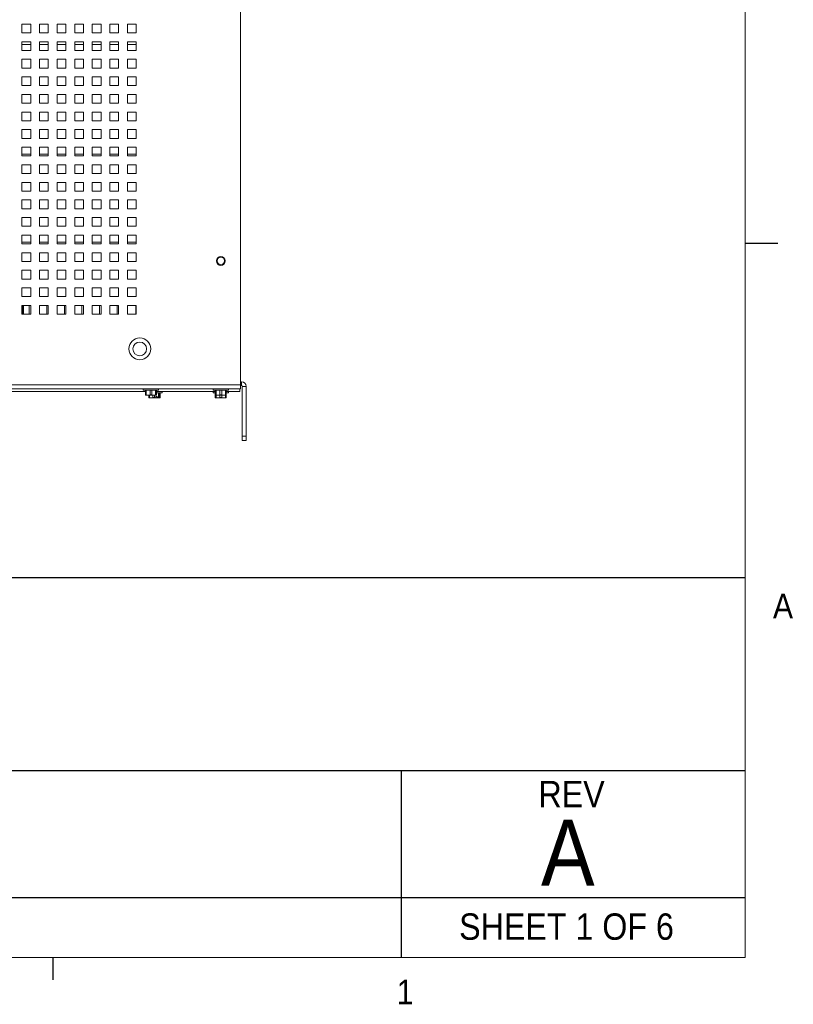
# Model space of a CAD drawing. Header units: inches. Extents: x 1 to 109, y 1 to 85.
# Tile 33 of 65: x 94 to 109, y 1 to 20. Entities that reach past the tile are written whole.
import ezdxf

# ---------------------------------------------------------------- set-up
doc = ezdxf.new("R2010")
doc.units = ezdxf.units.IN
doc.header["$MEASUREMENT"] = 0
doc.layers.add('FORMAT', color=7, linetype='Continuous')
doc.styles.add('SLDTEXTSTYLE0', font='GOTHIC.TTF', dxfattribs={"width": 0.913})

msp = doc.modelspace()

# ---------------------------------------------------------------- linework, layer by layer
at = {"color": 7, "linetype": 'Continuous', "lineweight": 15, "ltscale": 5}
for p, q in [((98.0491, 30.4192), (98.0491, 12.9104)), ((94.07, 19.7481), (93.9033, 19.7481)), ((93.9033, 19.7481), (93.9033, 19.5814)), ((94.07, 19.5814), (94.07, 19.7481)), ((94.4033, 19.7481), (94.2366, 19.7481)), ((94.2366, 19.7481), (94.2366, 19.5814)), ((94.4033, 19.5814), (94.4033, 19.7481)), ((94.7366, 19.7481), (94.57, 19.7481)), ((94.57, 19.7481), (94.57, 19.5814)), ((94.7366, 19.5814), (94.7366, 19.7481)), ((95.07, 19.7481), (94.9033, 19.7481)), ((94.9033, 19.7481), (94.9033, 19.5814)), ((95.07, 19.5814), (95.07, 19.7481)), ((95.4033, 19.7481), (95.2366, 19.7481)), ((95.2366, 19.7481), (95.2366, 19.5814)), ((95.4033, 19.5814), (95.4033, 19.7481)), ((95.7366, 19.7481), (95.57, 19.7481)), ((95.57, 19.7481), (95.57, 19.5814)), ((95.7366, 19.5814), (95.7366, 19.7481)), ((96.07, 19.7481), (95.9033, 19.7481)), ((95.9033, 19.7481), (95.9033, 19.5814)), ((96.07, 19.5814), (96.07, 19.7481)), ((93.9033, 19.5814), (94.07, 19.5814)), ((94.07, 19.4148), (93.9033, 19.4148)), ((93.9033, 19.4148), (93.9033, 19.2481)), ((94.07, 19.2481), (94.07, 19.4148)), ((94.2366, 19.5814), (94.4033, 19.5814)), ((94.4033, 19.4148), (94.2366, 19.4148)), ((94.2366, 19.4148), (94.2366, 19.2481)), ((94.4033, 19.2481), (94.4033, 19.4148)), ((94.57, 19.5814), (94.7366, 19.5814)), ((94.7366, 19.4148), (94.57, 19.4148)), ((94.57, 19.4148), (94.57, 19.2481)), ((94.7366, 19.2481), (94.7366, 19.4148)), ((94.9033, 19.5814), (95.07, 19.5814)), ((95.07, 19.4148), (94.9033, 19.4148)), ((94.9033, 19.4148), (94.9033, 19.2481)), ((95.07, 19.2481), (95.07, 19.4148)), ((95.2366, 19.5814), (95.4033, 19.5814)), ((95.4033, 19.4148), (95.2366, 19.4148)), ((95.2366, 19.4148), (95.2366, 19.2481)), ((95.4033, 19.2481), (95.4033, 19.4148)), ((95.57, 19.5814), (95.7366, 19.5814)), ((95.7366, 19.4148), (95.57, 19.4148)), ((95.57, 19.4148), (95.57, 19.2481)), ((95.7366, 19.2481), (95.7366, 19.4148)), ((95.9033, 19.5814), (96.07, 19.5814)), ((96.07, 19.4148), (95.9033, 19.4148)), ((95.9033, 19.4148), (95.9033, 19.2481)), ((96.07, 19.2481), (96.07, 19.4148)), ((93.9033, 19.2481), (94.07, 19.2481)), ((94.2366, 19.2481), (94.4033, 19.2481)), ((94.57, 19.2481), (94.7366, 19.2481)), ((94.9033, 19.2481), (95.07, 19.2481)), ((95.2366, 19.2481), (95.4033, 19.2481)), ((95.57, 19.2481), (95.7366, 19.2481)), ((95.9033, 19.2481), (96.07, 19.2481)), ((94.07, 19.0814), (93.9033, 19.0814)), ((93.9033, 19.0814), (93.9033, 18.9148)), ((94.07, 18.9148), (94.07, 19.0814)), ((94.4033, 19.0814), (94.2366, 19.0814)), ((94.2366, 19.0814), (94.2366, 18.9148)), ((94.4033, 18.9148), (94.4033, 19.0814)), ((94.7366, 19.0814), (94.57, 19.0814)), ((94.57, 19.0814), (94.57, 18.9148)), ((94.7366, 18.9148), (94.7366, 19.0814)), ((95.07, 19.0814), (94.9033, 19.0814)), ((94.9033, 19.0814), (94.9033, 18.9148)), ((95.07, 18.9148), (95.07, 19.0814)), ((95.4033, 19.0814), (95.2366, 19.0814)), ((95.2366, 19.0814), (95.2366, 18.9148)), ((95.4033, 18.9148), (95.4033, 19.0814)), ((95.7366, 19.0814), (95.57, 19.0814)), ((95.57, 19.0814), (95.57, 18.9148)), ((95.7366, 18.9148), (95.7366, 19.0814)), ((96.07, 19.0814), (95.9033, 19.0814)), ((95.9033, 19.0814), (95.9033, 18.9148)), ((96.07, 18.9148), (96.07, 19.0814)), ((93.9033, 18.9148), (94.07, 18.9148)), ((94.2366, 18.9148), (94.4033, 18.9148)), ((94.57, 18.9148), (94.7366, 18.9148)), ((94.9033, 18.9148), (95.07, 18.9148)), ((95.2366, 18.9148), (95.4033, 18.9148)), ((95.57, 18.9148), (95.7366, 18.9148)), ((95.9033, 18.9148), (96.07, 18.9148)), ((94.07, 18.7481), (93.9033, 18.7481)), ((93.9033, 18.7481), (93.9033, 18.5814)), ((94.07, 18.5814), (94.07, 18.7481)), ((94.4033, 18.7481), (94.2366, 18.7481)), ((94.2366, 18.7481), (94.2366, 18.5814)), ((94.4033, 18.5814), (94.4033, 18.7481)), ((94.7366, 18.7481), (94.57, 18.7481)), ((94.57, 18.7481), (94.57, 18.5814)), ((94.7366, 18.5814), (94.7366, 18.7481)), ((95.07, 18.7481), (94.9033, 18.7481)), ((94.9033, 18.7481), (94.9033, 18.5814)), ((95.07, 18.5814), (95.07, 18.7481)), ((95.4033, 18.7481), (95.2366, 18.7481)), ((95.2366, 18.7481), (95.2366, 18.5814)), ((95.4033, 18.5814), (95.4033, 18.7481)), ((95.7366, 18.7481), (95.57, 18.7481)), ((95.57, 18.7481), (95.57, 18.5814)), ((95.7366, 18.5814), (95.7366, 18.7481)), ((96.07, 18.7481), (95.9033, 18.7481)), ((95.9033, 18.7481), (95.9033, 18.5814)), ((96.07, 18.5814), (96.07, 18.7481)), ((93.9033, 18.5814), (94.07, 18.5814)), ((94.2366, 18.5814), (94.4033, 18.5814)), ((94.57, 18.5814), (94.7366, 18.5814)), ((94.9033, 18.5814), (95.07, 18.5814)), ((95.2366, 18.5814), (95.4033, 18.5814)), ((95.57, 18.5814), (95.7366, 18.5814)), ((95.9033, 18.5814), (96.07, 18.5814)), ((94.07, 18.4148), (93.9033, 18.4148)), ((93.9033, 18.4148), (93.9033, 18.2481)), ((94.07, 18.2481), (94.07, 18.4148)), ((94.4033, 18.4148), (94.2366, 18.4148)), ((94.2366, 18.4148), (94.2366, 18.2481)), ((94.4033, 18.2481), (94.4033, 18.4148)), ((94.7366, 18.4148), (94.57, 18.4148)), ((94.57, 18.4148), (94.57, 18.2481)), ((94.7366, 18.2481), (94.7366, 18.4148)), ((95.07, 18.4148), (94.9033, 18.4148)), ((94.9033, 18.4148), (94.9033, 18.2481)), ((95.07, 18.2481), (95.07, 18.4148)), ((95.4033, 18.4148), (95.2366, 18.4148)), ((95.2366, 18.4148), (95.2366, 18.2481)), ((95.4033, 18.2481), (95.4033, 18.4148)), ((95.7366, 18.4148), (95.57, 18.4148)), ((95.57, 18.4148), (95.57, 18.2481)), ((95.7366, 18.2481), (95.7366, 18.4148)), ((96.07, 18.4148), (95.9033, 18.4148)), ((95.9033, 18.4148), (95.9033, 18.2481)), ((96.07, 18.2481), (96.07, 18.4148)), ((93.9033, 18.2481), (94.07, 18.2481)), ((94.2366, 18.2481), (94.4033, 18.2481)), ((94.57, 18.2481), (94.7366, 18.2481)), ((94.9033, 18.2481), (95.07, 18.2481)), ((95.2366, 18.2481), (95.4033, 18.2481)), ((95.57, 18.2481), (95.7366, 18.2481)), ((95.9033, 18.2481), (96.07, 18.2481)), ((94.07, 18.0814), (93.9033, 18.0814)), ((93.9033, 18.0814), (93.9033, 17.9148)), ((94.07, 17.9148), (94.07, 18.0814)), ((94.4033, 18.0814), (94.2366, 18.0814)), ((94.2366, 18.0814), (94.2366, 17.9148)), ((94.4033, 17.9148), (94.4033, 18.0814)), ((94.7366, 18.0814), (94.57, 18.0814)), ((94.57, 18.0814), (94.57, 17.9148)), ((94.7366, 17.9148), (94.7366, 18.0814)), ((95.07, 18.0814), (94.9033, 18.0814)), ((94.9033, 18.0814), (94.9033, 17.9148)), ((95.07, 17.9148), (95.07, 18.0814)), ((95.4033, 18.0814), (95.2366, 18.0814)), ((95.2366, 18.0814), (95.2366, 17.9148)), ((95.4033, 17.9148), (95.4033, 18.0814)), ((95.7366, 18.0814), (95.57, 18.0814)), ((95.57, 18.0814), (95.57, 17.9148)), ((95.7366, 17.9148), (95.7366, 18.0814)), ((96.07, 18.0814), (95.9033, 18.0814)), ((95.9033, 18.0814), (95.9033, 17.9148)), ((96.07, 17.9148), (96.07, 18.0814)), ((93.9033, 17.9148), (94.07, 17.9148)), ((94.07, 17.7481), (93.9033, 17.7481)), ((93.9033, 17.7481), (93.9033, 17.5814)), ((94.07, 17.5814), (94.07, 17.7481)), ((94.2366, 17.9148), (94.4033, 17.9148)), ((94.4033, 17.7481), (94.2366, 17.7481)), ((94.2366, 17.7481), (94.2366, 17.5814)), ((94.4033, 17.5814), (94.4033, 17.7481)), ((94.57, 17.9148), (94.7366, 17.9148)), ((94.7366, 17.7481), (94.57, 17.7481)), ((94.57, 17.7481), (94.57, 17.5814)), ((94.7366, 17.5814), (94.7366, 17.7481)), ((94.9033, 17.9148), (95.07, 17.9148)), ((95.07, 17.7481), (94.9033, 17.7481)), ((94.9033, 17.7481), (94.9033, 17.5814)), ((95.07, 17.5814), (95.07, 17.7481)), ((95.2366, 17.9148), (95.4033, 17.9148)), ((95.4033, 17.7481), (95.2366, 17.7481)), ((95.2366, 17.7481), (95.2366, 17.5814)), ((95.4033, 17.5814), (95.4033, 17.7481)), ((95.57, 17.9148), (95.7366, 17.9148)), ((95.7366, 17.7481), (95.57, 17.7481)), ((95.57, 17.7481), (95.57, 17.5814)), ((95.7366, 17.5814), (95.7366, 17.7481)), ((95.9033, 17.9148), (96.07, 17.9148)), ((96.07, 17.7481), (95.9033, 17.7481)), ((95.9033, 17.7481), (95.9033, 17.5814)), ((96.07, 17.5814), (96.07, 17.7481)), ((93.9033, 17.5814), (94.07, 17.5814)), ((94.2366, 17.5814), (94.4033, 17.5814)), ((94.57, 17.5814), (94.7366, 17.5814)), ((94.9033, 17.5814), (95.07, 17.5814)), ((95.2366, 17.5814), (95.4033, 17.5814)), ((95.57, 17.5814), (95.7366, 17.5814)), ((95.9033, 17.5814), (96.07, 17.5814)), ((94.07, 17.4148), (93.9033, 17.4148)), ((93.9033, 17.4148), (93.9033, 17.2481)), ((94.07, 17.2481), (94.07, 17.4148)), ((94.4033, 17.4148), (94.2366, 17.4148)), ((94.2366, 17.4148), (94.2366, 17.2481)), ((94.4033, 17.2481), (94.4033, 17.4148)), ((94.7366, 17.4148), (94.57, 17.4148)), ((94.57, 17.4148), (94.57, 17.2481)), ((94.7366, 17.2481), (94.7366, 17.4148)), ((95.07, 17.4148), (94.9033, 17.4148)), ((94.9033, 17.4148), (94.9033, 17.2481)), ((95.07, 17.2481), (95.07, 17.4148)), ((95.4033, 17.4148), (95.2366, 17.4148)), ((95.2366, 17.4148), (95.2366, 17.2481)), ((95.4033, 17.2481), (95.4033, 17.4148)), ((95.7366, 17.4148), (95.57, 17.4148)), ((95.57, 17.4148), (95.57, 17.2481)), ((95.7366, 17.2481), (95.7366, 17.4148)), ((96.07, 17.4148), (95.9033, 17.4148)), ((95.9033, 17.4148), (95.9033, 17.2481)), ((96.07, 17.2481), (96.07, 17.4148)), ((93.9033, 17.2481), (94.07, 17.2481)), ((94.2366, 17.2481), (94.4033, 17.2481)), ((94.57, 17.2481), (94.7366, 17.2481)), ((94.9033, 17.2481), (95.07, 17.2481)), ((95.2366, 17.2481), (95.4033, 17.2481)), ((95.57, 17.2481), (95.7366, 17.2481)), ((95.9033, 17.2481), (96.07, 17.2481)), ((94.07, 17.0814), (93.9033, 17.0814)), ((93.9033, 17.0814), (93.9033, 16.9148)), ((94.07, 16.9148), (94.07, 17.0814)), ((94.4033, 17.0814), (94.2366, 17.0814)), ((94.2366, 17.0814), (94.2366, 16.9148)), ((94.4033, 16.9148), (94.4033, 17.0814)), ((94.7366, 17.0814), (94.57, 17.0814)), ((94.57, 17.0814), (94.57, 16.9148)), ((94.7366, 16.9148), (94.7366, 17.0814)), ((95.07, 17.0814), (94.9033, 17.0814)), ((94.9033, 17.0814), (94.9033, 16.9148)), ((95.07, 16.9148), (95.07, 17.0814)), ((95.4033, 17.0814), (95.2366, 17.0814)), ((95.2366, 17.0814), (95.2366, 16.9148)), ((95.4033, 16.9148), (95.4033, 17.0814)), ((95.7366, 17.0814), (95.57, 17.0814)), ((95.57, 17.0814), (95.57, 16.9148)), ((95.7366, 16.9148), (95.7366, 17.0814)), ((96.07, 17.0814), (95.9033, 17.0814)), ((95.9033, 17.0814), (95.9033, 16.9148)), ((96.07, 16.9148), (96.07, 17.0814)), ((93.9033, 16.9148), (94.07, 16.9148)), ((94.2366, 16.9148), (94.4033, 16.9148)), ((94.57, 16.9148), (94.7366, 16.9148)), ((94.9033, 16.9148), (95.07, 16.9148)), ((95.2366, 16.9148), (95.4033, 16.9148)), ((95.57, 16.9148), (95.7366, 16.9148)), ((95.9033, 16.9148), (96.07, 16.9148)), ((94.07, 16.7481), (93.9033, 16.7481)), ((93.9033, 16.7481), (93.9033, 16.5814)), ((94.07, 16.5814), (94.07, 16.7481)), ((94.4033, 16.7481), (94.2366, 16.7481)), ((94.2366, 16.7481), (94.2366, 16.5814)), ((94.4033, 16.5814), (94.4033, 16.7481)), ((94.7366, 16.7481), (94.57, 16.7481)), ((94.57, 16.7481), (94.57, 16.5814)), ((94.7366, 16.5814), (94.7366, 16.7481)), ((95.07, 16.7481), (94.9033, 16.7481)), ((94.9033, 16.7481), (94.9033, 16.5814)), ((95.07, 16.5814), (95.07, 16.7481)), ((95.4033, 16.7481), (95.2366, 16.7481)), ((95.2366, 16.7481), (95.2366, 16.5814)), ((95.4033, 16.5814), (95.4033, 16.7481)), ((95.7366, 16.7481), (95.57, 16.7481)), ((95.57, 16.7481), (95.57, 16.5814)), ((95.7366, 16.5814), (95.7366, 16.7481)), ((96.07, 16.7481), (95.9033, 16.7481)), ((95.9033, 16.7481), (95.9033, 16.5814)), ((96.07, 16.5814), (96.07, 16.7481)), ((93.9033, 16.5814), (94.07, 16.5814)), ((94.2366, 16.5814), (94.4033, 16.5814)), ((94.57, 16.5814), (94.7366, 16.5814)), ((94.9033, 16.5814), (95.07, 16.5814)), ((95.2366, 16.5814), (95.4033, 16.5814)), ((95.57, 16.5814), (95.7366, 16.5814)), ((95.9033, 16.5814), (96.07, 16.5814)), ((94.07, 16.4148), (93.9033, 16.4148)), ((93.9033, 16.4148), (93.9033, 16.2481)), ((93.9033, 16.2481), (94.07, 16.2481)), ((94.07, 16.2481), (94.07, 16.4148)), ((94.4033, 16.4148), (94.2366, 16.4148)), ((94.2366, 16.4148), (94.2366, 16.2481)), ((94.2366, 16.2481), (94.4033, 16.2481)), ((94.4033, 16.2481), (94.4033, 16.4148)), ((94.7366, 16.4148), (94.57, 16.4148)), ((94.57, 16.4148), (94.57, 16.2481)), ((94.57, 16.2481), (94.7366, 16.2481)), ((94.7366, 16.2481), (94.7366, 16.4148)), ((95.07, 16.4148), (94.9033, 16.4148)), ((94.9033, 16.4148), (94.9033, 16.2481)), ((94.9033, 16.2481), (95.07, 16.2481)), ((95.07, 16.2481), (95.07, 16.4148)), ((95.4033, 16.4148), (95.2366, 16.4148)), ((95.2366, 16.4148), (95.2366, 16.2481)), ((95.2366, 16.2481), (95.4033, 16.2481)), ((95.4033, 16.2481), (95.4033, 16.4148)), ((95.7366, 16.4148), (95.57, 16.4148)), ((95.57, 16.4148), (95.57, 16.2481)), ((95.57, 16.2481), (95.7366, 16.2481)), ((95.7366, 16.2481), (95.7366, 16.4148)), ((96.07, 16.4148), (95.9033, 16.4148)), ((95.9033, 16.4148), (95.9033, 16.2481)), ((95.9033, 16.2481), (96.07, 16.2481)), ((96.07, 16.2481), (96.07, 16.4148)), ((94.07, 16.0814), (93.9033, 16.0814)), ((93.9033, 16.0814), (93.9033, 15.9148)), ((94.07, 15.9148), (94.07, 16.0814)), ((94.4033, 16.0814), (94.2366, 16.0814)), ((94.2366, 16.0814), (94.2366, 15.9148)), ((94.4033, 15.9148), (94.4033, 16.0814)), ((94.7366, 16.0814), (94.57, 16.0814)), ((94.57, 16.0814), (94.57, 15.9148)), ((94.7366, 15.9148), (94.7366, 16.0814)), ((95.07, 16.0814), (94.9033, 16.0814)), ((94.9033, 16.0814), (94.9033, 15.9148)), ((95.07, 15.9148), (95.07, 16.0814)), ((95.4033, 16.0814), (95.2366, 16.0814)), ((95.2366, 16.0814), (95.2366, 15.9148)), ((95.4033, 15.9148), (95.4033, 16.0814)), ((95.7366, 16.0814), (95.57, 16.0814)), ((95.57, 16.0814), (95.57, 15.9148)), ((95.7366, 15.9148), (95.7366, 16.0814)), ((96.07, 16.0814), (95.9033, 16.0814)), ((95.9033, 16.0814), (95.9033, 15.9148)), ((96.07, 15.9148), (96.07, 16.0814)), ((93.9033, 15.9148), (94.07, 15.9148)), ((94.2366, 15.9148), (94.4033, 15.9148)), ((94.57, 15.9148), (94.7366, 15.9148)), ((94.9033, 15.9148), (95.07, 15.9148)), ((95.2366, 15.9148), (95.4033, 15.9148)), ((95.57, 15.9148), (95.7366, 15.9148)), ((95.9033, 15.9148), (96.07, 15.9148)), ((94.07, 15.7481), (93.9033, 15.7481)), ((93.9033, 15.7481), (93.9033, 15.5814)), ((94.07, 15.5814), (94.07, 15.7481)), ((94.4033, 15.7481), (94.2366, 15.7481)), ((94.2366, 15.7481), (94.2366, 15.5814)), ((94.4033, 15.5814), (94.4033, 15.7481)), ((94.7366, 15.7481), (94.57, 15.7481)), ((94.57, 15.7481), (94.57, 15.5814)), ((94.7366, 15.5814), (94.7366, 15.7481)), ((95.07, 15.7481), (94.9033, 15.7481)), ((94.9033, 15.7481), (94.9033, 15.5814)), ((95.07, 15.5814), (95.07, 15.7481)), ((95.4033, 15.7481), (95.2366, 15.7481)), ((95.2366, 15.7481), (95.2366, 15.5814)), ((95.4033, 15.5814), (95.4033, 15.7481)), ((95.7366, 15.7481), (95.57, 15.7481)), ((95.57, 15.7481), (95.57, 15.5814)), ((95.7366, 15.5814), (95.7366, 15.7481)), ((96.07, 15.7481), (95.9033, 15.7481)), ((95.9033, 15.7481), (95.9033, 15.5814)), ((96.07, 15.5814), (96.07, 15.7481)), ((94.07, 15.6139), (93.9033, 15.6139)), ((93.9033, 15.5814), (94.07, 15.5814)), ((94.4033, 15.6139), (94.2366, 15.6139)), ((94.2366, 15.5814), (94.4033, 15.5814)), ((94.7366, 15.6139), (94.57, 15.6139)), ((94.57, 15.5814), (94.7366, 15.5814)), ((95.07, 15.6139), (94.9033, 15.6139)), ((94.9033, 15.5814), (95.07, 15.5814)), ((95.4033, 15.6139), (95.2366, 15.6139)), ((95.2366, 15.5814), (95.4033, 15.5814)), ((95.7366, 15.6139), (95.57, 15.6139)), ((95.57, 15.5814), (95.7366, 15.5814)), ((96.07, 15.6139), (95.9033, 15.6139)), ((95.9033, 15.5814), (96.07, 15.5814)), ((94.07, 15.4148), (93.9033, 15.4148)), ((93.9033, 15.4148), (93.9033, 15.2481)), ((94.07, 15.2481), (94.07, 15.4148)), ((94.4033, 15.4148), (94.2366, 15.4148)), ((94.2366, 15.4148), (94.2366, 15.2481)), ((94.4033, 15.2481), (94.4033, 15.4148)), ((94.7366, 15.4148), (94.57, 15.4148)), ((94.57, 15.4148), (94.57, 15.2481)), ((94.7366, 15.2481), (94.7366, 15.4148)), ((95.07, 15.4148), (94.9033, 15.4148)), ((94.9033, 15.4148), (94.9033, 15.2481)), ((95.07, 15.2481), (95.07, 15.4148)), ((95.4033, 15.4148), (95.2366, 15.4148)), ((95.2366, 15.4148), (95.2366, 15.2481)), ((95.4033, 15.2481), (95.4033, 15.4148)), ((95.7366, 15.4148), (95.57, 15.4148)), ((95.57, 15.4148), (95.57, 15.2481)), ((95.7366, 15.2481), (95.7366, 15.4148)), ((96.07, 15.4148), (95.9033, 15.4148)), ((95.9033, 15.4148), (95.9033, 15.2481)), ((96.07, 15.2481), (96.07, 15.4148)), ((93.9033, 15.2481), (94.07, 15.2481)), ((94.2366, 15.2481), (94.4033, 15.2481)), ((94.57, 15.2481), (94.7366, 15.2481)), ((94.9033, 15.2481), (95.07, 15.2481)), ((95.2366, 15.2481), (95.4033, 15.2481)), ((95.57, 15.2481), (95.7366, 15.2481)), ((95.9033, 15.2481), (96.07, 15.2481)), ((94.07, 15.0814), (93.9033, 15.0814)), ((93.9033, 15.0814), (93.9033, 14.9148)), ((94.07, 14.9148), (94.07, 15.0814)), ((94.4033, 15.0814), (94.2366, 15.0814)), ((94.2366, 15.0814), (94.2366, 14.9148)), ((94.4033, 14.9148), (94.4033, 15.0814)), ((94.7366, 15.0814), (94.57, 15.0814)), ((94.57, 15.0814), (94.57, 14.9148)), ((94.7366, 14.9148), (94.7366, 15.0814)), ((95.07, 15.0814), (94.9033, 15.0814)), ((94.9033, 15.0814), (94.9033, 14.9148)), ((95.07, 14.9148), (95.07, 15.0814)), ((95.4033, 15.0814), (95.2366, 15.0814)), ((95.2366, 15.0814), (95.2366, 14.9148)), ((95.4033, 14.9148), (95.4033, 15.0814)), ((95.7366, 15.0814), (95.57, 15.0814)), ((95.57, 15.0814), (95.57, 14.9148)), ((95.7366, 14.9148), (95.7366, 15.0814)), ((96.07, 15.0814), (95.9033, 15.0814)), ((95.9033, 15.0814), (95.9033, 14.9148)), ((96.07, 14.9148), (96.07, 15.0814)), ((93.9033, 14.9148), (94.07, 14.9148)), ((94.07, 14.7481), (93.9033, 14.7481)), ((93.9033, 14.7481), (93.9033, 14.5814)), ((94.07, 14.5814), (94.07, 14.7481)), ((94.2366, 14.9148), (94.4033, 14.9148)), ((94.4033, 14.7481), (94.2366, 14.7481)), ((94.2366, 14.7481), (94.2366, 14.5814)), ((94.4033, 14.5814), (94.4033, 14.7481)), ((94.57, 14.9148), (94.7366, 14.9148)), ((94.7366, 14.7481), (94.57, 14.7481)), ((94.57, 14.7481), (94.57, 14.5814)), ((94.7366, 14.5814), (94.7366, 14.7481)), ((94.9033, 14.9148), (95.07, 14.9148)), ((95.07, 14.7481), (94.9033, 14.7481)), ((94.9033, 14.7481), (94.9033, 14.5814)), ((95.07, 14.5814), (95.07, 14.7481)), ((95.2366, 14.9148), (95.4033, 14.9148)), ((95.4033, 14.7481), (95.2366, 14.7481)), ((95.2366, 14.7481), (95.2366, 14.5814)), ((95.4033, 14.5814), (95.4033, 14.7481)), ((95.57, 14.9148), (95.7366, 14.9148)), ((95.7366, 14.7481), (95.57, 14.7481)), ((95.57, 14.7481), (95.57, 14.5814)), ((95.7366, 14.5814), (95.7366, 14.7481)), ((95.9033, 14.9148), (96.07, 14.9148)), ((96.07, 14.7481), (95.9033, 14.7481)), ((95.9033, 14.7481), (95.9033, 14.5814)), ((96.07, 14.5814), (96.07, 14.7481)), ((93.9033, 14.5814), (94.07, 14.5814)), ((94.2366, 14.5814), (94.4033, 14.5814)), ((94.57, 14.5814), (94.7366, 14.5814)), ((94.9033, 14.5814), (95.07, 14.5814)), ((95.2366, 14.5814), (95.4033, 14.5814)), ((95.57, 14.5814), (95.7366, 14.5814)), ((95.9033, 14.5814), (96.07, 14.5814)), ((94.07, 14.4148), (93.9033, 14.4148)), ((93.9033, 14.4148), (93.9033, 14.2481)), ((93.9308, 14.2481), (93.9308, 14.4148)), ((94.0408, 14.4148), (94.0408, 14.2483)), ((94.07, 14.2481), (94.07, 14.4148)), ((94.4033, 14.4148), (94.2366, 14.4148)), ((94.2366, 14.4148), (94.2366, 14.2481)), ((94.3741, 14.4148), (94.3741, 14.2483)), ((94.4033, 14.2481), (94.4033, 14.4148)), ((94.7366, 14.4148), (94.57, 14.4148)), ((94.57, 14.4148), (94.57, 14.2481)), ((94.7075, 14.4148), (94.7075, 14.2483)), ((94.7366, 14.2481), (94.7366, 14.4148)), ((95.07, 14.4148), (94.9033, 14.4148)), ((94.9033, 14.4148), (94.9033, 14.2481)), ((95.0408, 14.4148), (95.0408, 14.2483)), ((95.07, 14.2481), (95.07, 14.4148)), ((95.4033, 14.4148), (95.2366, 14.4148)), ((95.2366, 14.4148), (95.2366, 14.2481)), ((95.3741, 14.4148), (95.3741, 14.2483)), ((95.4033, 14.2481), (95.4033, 14.4148)), ((95.7366, 14.4148), (95.57, 14.4148)), ((95.57, 14.4148), (95.57, 14.2481)), ((95.7075, 14.4148), (95.7075, 14.2483)), ((95.7366, 14.2481), (95.7366, 14.4148)), ((96.07, 14.4148), (95.9033, 14.4148)), ((95.9033, 14.4148), (95.9033, 14.2481)), ((96.0633, 14.4148), (96.0633, 14.2481)), ((96.07, 14.2481), (96.07, 14.4148)), ((93.9033, 14.2481), (94.07, 14.2481)), ((94.0408, 14.2483), (94.07, 14.2483)), ((94.2366, 14.2481), (94.4033, 14.2481)), ((94.3741, 14.2483), (94.4033, 14.2483)), ((94.57, 14.2481), (94.7366, 14.2481)), ((94.7075, 14.2483), (94.7366, 14.2483)), ((94.9033, 14.2481), (95.07, 14.2481)), ((95.0408, 14.2483), (95.07, 14.2483)), ((95.2366, 14.2481), (95.4033, 14.2481)), ((95.3741, 14.2483), (95.4033, 14.2483)), ((95.57, 14.2481), (95.7366, 14.2481)), ((95.7075, 14.2483), (95.7366, 14.2483)), ((95.9033, 14.2481), (96.07, 14.2481)), ((84.8366, 12.9104), (98.0491, 12.9104)), ((98.0491, 12.9687), (98.0656, 12.9687)), ((98.0491, 12.9104), (98.0491, 12.8314)), ((98.0491, 12.8939), (98.0656, 12.8939)), ((98.0656, 12.9687), (98.0656, 12.8939)), ((84.82, 12.8314), (98.0491, 12.8314)), ((91.1343, 12.7816), (96.2451, 12.7816)), ((96.2043, 12.8314), (96.2043, 12.8079)), ((96.2043, 12.8079), (96.4943, 12.8079)), ((96.2451, 12.7176), (96.2451, 12.8079)), ((96.2451, 12.7176), (96.2616, 12.7176)), ((96.2451, 12.7143), (96.2451, 12.7176)), ((96.2451, 12.7143), (96.246, 12.7139)), ((96.2972, 12.7139), (96.246, 12.7139)), ((96.2616, 12.8079), (96.2616, 12.7176)), ((96.2616, 12.7176), (96.2972, 12.7139)), ((96.2972, 12.7139), (96.3329, 12.7176)), ((96.4014, 12.7139), (96.2972, 12.7139)), ((96.3063, 12.6678), (96.3063, 12.7139)), ((96.3189, 12.7139), (96.3189, 12.6678)), ((96.3329, 12.7176), (96.3329, 12.8079)), ((96.3329, 12.7176), (96.3658, 12.7176)), ((96.3658, 12.8079), (96.3658, 12.7176)), ((96.3658, 12.7176), (96.4014, 12.7139)), ((96.3841, 12.6678), (96.3841, 12.7139)), ((96.4014, 12.7139), (96.437, 12.7176)), ((96.4527, 12.7139), (96.4014, 12.7139)), ((96.4167, 12.7139), (96.4167, 12.6678)), ((96.437, 12.7176), (96.437, 12.8079)), ((96.437, 12.7176), (96.4535, 12.7176)), ((96.4527, 12.7139), (96.4535, 12.7143)), ((96.4535, 12.8079), (96.4535, 12.7176)), ((96.4535, 12.7816), (97.57, 12.7816)), ((96.4535, 12.7581), (96.56, 12.7581)), ((96.4535, 12.7176), (96.4535, 12.7143)), ((96.4928, 12.6678), (96.4928, 12.7581)), ((96.4943, 12.8079), (96.4943, 12.8314)), ((96.5128, 12.7581), (96.5128, 12.6678)), ((96.5236, 12.6678), (96.5236, 12.7581)), ((96.56, 12.7581), (96.56, 12.7816)), ((97.5291, 12.8314), (97.5291, 12.8079)), ((97.5291, 12.8079), (97.8191, 12.8079)), ((97.5291, 12.7816), (97.5291, 12.7581)), ((97.5291, 12.7581), (97.57, 12.7581)), ((97.57, 12.7176), (97.57, 12.8079)), ((97.57, 12.7176), (97.5864, 12.7176)), ((97.57, 12.7143), (97.57, 12.7176)), ((97.57, 12.7143), (97.5708, 12.7139)), ((97.57, 12.6678), (97.57, 12.7104)), ((97.6221, 12.7139), (97.5708, 12.7139)), ((97.5864, 12.8079), (97.5864, 12.7176)), ((97.5864, 12.7176), (97.6221, 12.7139)), ((97.5864, 12.7139), (97.5864, 12.6678)), ((97.6221, 12.7139), (97.6577, 12.7176)), ((97.7262, 12.7139), (97.6221, 12.7139)), ((97.6577, 12.7176), (97.6577, 12.8079)), ((97.6577, 12.7176), (97.6906, 12.7176)), ((97.6577, 12.6678), (97.6577, 12.7139)), ((97.6906, 12.8079), (97.6906, 12.7176)), ((97.6906, 12.7176), (97.7262, 12.7139)), ((97.6906, 12.7139), (97.6906, 12.6678)), ((97.7262, 12.7139), (97.7619, 12.7176)), ((97.7775, 12.7139), (97.7262, 12.7139)), ((97.7619, 12.7176), (97.7619, 12.8079)), ((97.7619, 12.7176), (97.7783, 12.7176)), ((97.7619, 12.6678), (97.7619, 12.7139)), ((97.7775, 12.7139), (97.7783, 12.7143)), ((97.7783, 12.8079), (97.7783, 12.7176)), ((97.7783, 12.7816), (98.0366, 12.7816)), ((97.7783, 12.7581), (97.8191, 12.7581)), ((97.7783, 12.7176), (97.7783, 12.7143)), ((97.7783, 12.7104), (97.7783, 12.6678)), ((97.8191, 12.8079), (97.8191, 12.8314)), ((97.8191, 12.7581), (97.8191, 12.7816)), ((98.0366, 12.7816), (98.0366, 12.8314)), ((98.0822, 12.8773), (98.157, 12.8773)), ((98.0822, 11.9356), (98.0822, 12.8773)), ((98.157, 11.9356), (98.157, 12.8773)), ((96.3117, 12.6641), (96.3063, 12.6678)), ((96.3063, 12.6678), (96.3189, 12.6678)), ((96.3515, 12.6641), (96.3108, 12.6641)), ((96.3189, 12.6678), (96.3515, 12.6641)), ((96.3515, 12.6641), (96.3841, 12.6678)), ((96.4424, 12.6641), (96.3515, 12.6641)), ((96.3841, 12.6678), (96.4167, 12.6678)), ((96.4167, 12.6678), (96.4427, 12.6645)), ((96.4424, 12.6641), (96.4427, 12.6645)), ((96.4424, 12.6641), (96.4665, 12.6641)), ((96.4668, 12.6876), (96.4427, 12.6876)), ((96.4427, 12.6876), (96.4427, 12.6645)), ((96.4668, 12.6645), (96.4665, 12.6641)), ((96.4665, 12.6641), (96.5182, 12.6641)), ((96.4668, 12.6876), (96.4668, 12.6645)), ((96.4928, 12.6678), (96.5128, 12.6678)), ((96.5128, 12.6678), (96.5182, 12.6641)), ((96.5182, 12.6641), (96.5236, 12.6678)), ((97.57, 12.6678), (97.5864, 12.6678)), ((97.57, 12.6645), (97.57, 12.6678)), ((97.57, 12.6645), (97.5708, 12.6641)), ((97.6221, 12.6641), (97.5708, 12.6641)), ((97.5864, 12.6678), (97.6221, 12.6641)), ((97.6221, 12.6641), (97.6577, 12.6678)), ((97.7262, 12.6641), (97.6221, 12.6641)), ((97.6577, 12.6678), (97.6906, 12.6678)), ((97.6906, 12.6678), (97.7262, 12.6641)), ((97.7262, 12.6641), (97.7619, 12.6678)), ((97.7775, 12.6641), (97.7262, 12.6641)), ((97.7619, 12.6678), (97.7783, 12.6678)), ((97.7775, 12.6641), (97.7783, 12.6645)), ((97.7783, 12.6678), (97.7783, 12.6645)), ((98.0822, 11.8523), (98.0822, 11.9356)), ((98.0822, 11.9356), (98.157, 11.9356)), ((98.157, 11.8523), (98.0822, 11.8523)), ((98.157, 11.9356), (98.157, 11.8523))]:
    msp.add_line(p, q, dxfattribs=at)
at = {"color": 8, "linetype": 'Continuous', "lineweight": 15, "ltscale": 5}
for p, q in [((94.07, 19.3639), (93.9033, 19.3639)), ((94.4033, 19.3639), (94.2366, 19.3639)), ((94.7366, 19.3639), (94.57, 19.3639)), ((95.07, 19.3639), (94.9033, 19.3639)), ((95.4033, 19.3639), (95.2366, 19.3639)), ((95.7366, 19.3639), (95.57, 19.3639)), ((96.07, 19.3639), (95.9033, 19.3639)), ((93.9033, 17.2806), (94.07, 17.2806)), ((94.2366, 17.2806), (94.4033, 17.2806)), ((94.57, 17.2806), (94.7366, 17.2806)), ((94.9033, 17.2806), (95.07, 17.2806)), ((95.2366, 17.2806), (95.4033, 17.2806)), ((95.57, 17.2806), (95.7366, 17.2806)), ((95.9033, 17.2806), (96.07, 17.2806)), ((93.9225, 14.2481), (93.9225, 14.4148))]:
    msp.add_line(p, q, dxfattribs=at)
at = {"color": 7, "linetype": 'Continuous', "lineweight": 15, "ltscale": 25}
for centre, radius in [((97.6744, 15.2589), 0.0846), ((97.6733, 15.2589), 0.0705), ((96.1383, 13.5914), 0.2083), ((96.138, 13.5913), 0.13)]:
    msp.add_circle(centre, radius, dxfattribs=at)
for radius in [0.0914, 0.0167]:
    msp.add_arc((98.0656, 12.8773), radius, 0, 90, dxfattribs=at)
at = {"color": 7, "linetype": 'Continuous', "lineweight": 15, "ltscale": 5}
msp.add_open_spline([(96.4668, 12.6645), (96.474, 12.6651), (96.4827, 12.6659), (96.4913, 12.6675), (96.4928, 12.6678)], degree=3, knots=[0, 0, 0, 0, 0.8317064, 1, 1, 1, 1], dxfattribs=at)
at = {"layer": 'FORMAT', "lineweight": 0, "ltscale": 5}
for q in [(107.6144, 83.303), (2.6144, 2.053)]:
    msp.add_line((107.6144, 2.053), q, dxfattribs=at)
at = {"layer": 'FORMAT', "ltscale": 5}
for p, q in [((107.6144, 15.598), (108.2394, 15.598)), ((77.3242, 9.2573), (107.6144, 9.2573)), ((77.3242, 5.5986), (107.6144, 5.5986)), ((101.0939, 5.5986), (101.0939, 2.053)), ((77.3242, 3.1936), (107.6144, 3.1936)), ((94.4894, 2.053), (94.4894, 1.629))]:
    msp.add_line(p, q, dxfattribs=at)

# ---------------------------------------------------------------- texts
at = {"layer": 'FORMAT', "color": 7, "ltscale": 5, "style": 'SLDTEXTSTYLE0'}
for s, insert, char_height, attachment_point in [('A', (108.1435, 8.9503), 0.4688, 1), ('REV', (103.6976, 5.4011), 0.5, 1), ('A', (104.2538, 4.6642), 1.25, 2), ('SHEET 1 OF 6', (104.2292, 2.8892), 0.5, 2), ('1', (101.0115, 1.6345), 0.4688, 1)]:
    msp.add_mtext(s, dxfattribs=dict(at, insert=insert, char_height=char_height, attachment_point=attachment_point))

doc.saveas('drawing.dxf')
